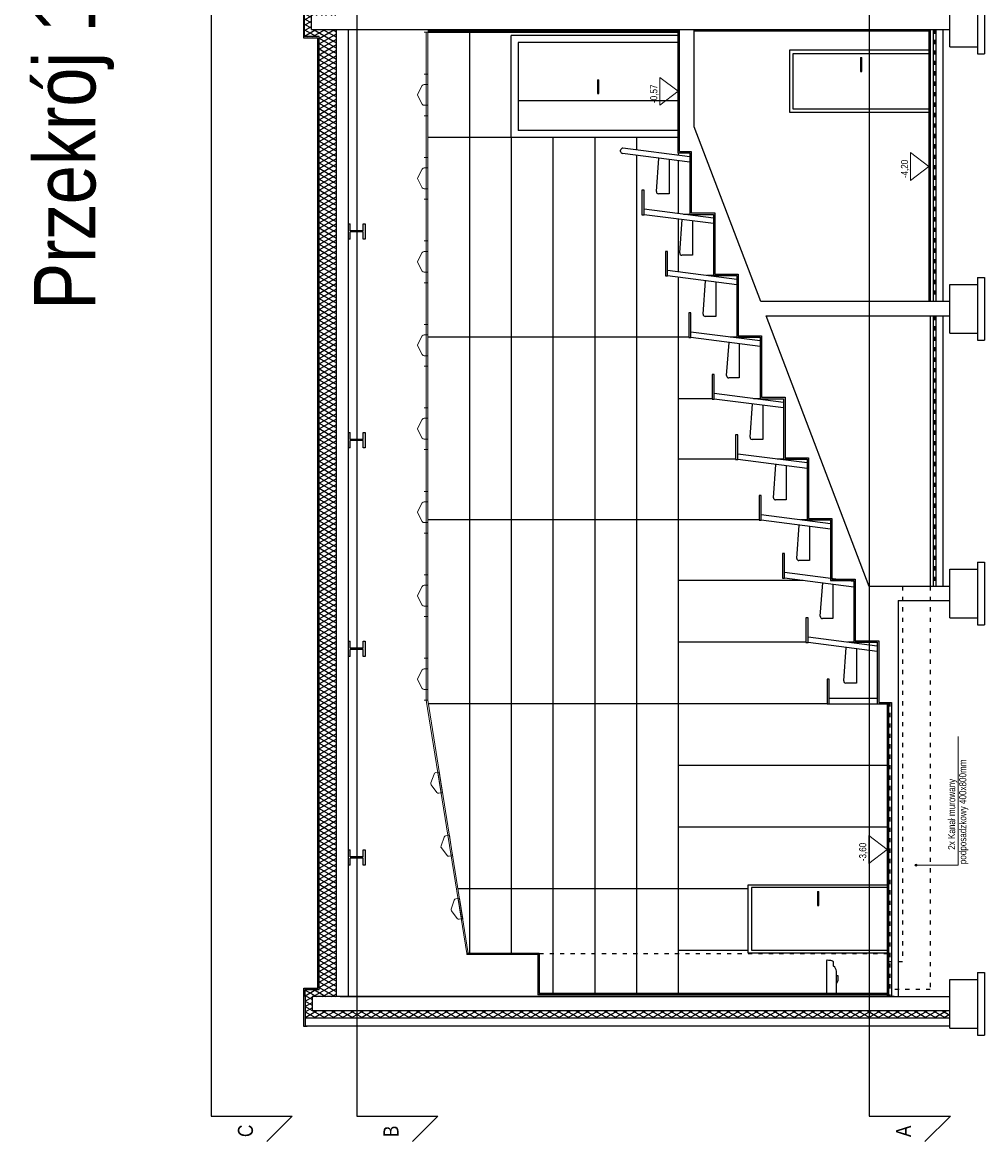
# Model space of a CAD drawing. Header units: millimetres. Extents: x -32221 to 212500, y 31663 to 93766.
# Tile 1 of 256: x -32221 to -18393, y 31663 to 47753. Entities that reach past the tile are written whole.
import ezdxf

# ---------------------------------------------------------------- set-up
doc = ezdxf.new("R2010")
doc.units = ezdxf.units.MM
doc.linetypes.add('GCAD_ISO03W100', pattern=[30, 12, -18])
doc.layers.get('0').update_dxf_attribs({"color": 251})
for name, color, linetype in [('dwuteowniki', 251, 'Continuous'), ('osie', 251, 'Continuous'), ('plyty scienne', 251, 'Continuous'), ('Sciany', 251, 'Continuous'), ('Wyposazenie', 251, 'Continuous')]:
    doc.layers.add(name, color=color, linetype=linetype)
for name, color, linetype, lineweight in [('kasetony', 251, 'Continuous', 5), ('lampy', 251, 'Continuous', 9), ('Opisy', 251, 'Continuous', 13)]:
    doc.layers.add(name, color=color, linetype=linetype, lineweight=lineweight)
doc.styles.get("Standard").update_dxf_attribs({"font": 'ARIALN.TTF'})

msp = doc.modelspace()

# ---------------------------------------------------------------- hatches: boundary and pattern name
at = {"layer": 'Opisy', "transparency": 33554687}
msp.add_hatch(color=256, dxfattribs=at).paths.add_polyline_path([(-19363.174, 35637.542, 0.414213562), (-19378.835, 35653.204, 2.414213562)])
at = {"layer": 'Sciany', "transparency": 33554687}
h = msp.add_hatch(dxfattribs=at)
h.set_pattern_fill('DIAMONDS', color=256, scale=21.27, angle=90, style=0)
h.set_pattern_definition([(150, (22899.074, -110656.82), (-33.766125, -58.484644), []), (210, (22899.074, -110656.82), (33.766125, -58.484644), [])])
h.paths.add_polyline_path([(-27706.429, 47855.233), (-27706.429, 61755.611), (-28056.429, 61755.611), (-28056.429, 61960), (-27416.429, 61960), (-27416.429, 62062.115), (-28156.429, 62062.115), (-28156.429, 61755.686), (-28156.429, 61655.686), (-27956.429, 61655.686), (-27956.429, 47955.233), (-28166.429, 47955.233), (-28166.429, 47855.233), (-28166.429, 47547.886), (-27956.429, 47547.886), (-27956.429, 33847.359), (-28156.429, 33847.359), (-28156.429, 33747.359), (-28156.429, 33440.93), (-18893.429, 33440.93), (-18893.429, 33543.044), (-28056.429, 33543.044), (-28056.429, 33747.433), (-27706.429, 33747.433), (-27706.429, 47650.844), (-28066.429, 47650.844), (-28066.429, 47855.159)])

# ---------------------------------------------------------------- linework, layer by layer
at = {"linetype": 'GCAD_ISO03W100', "ltscale": 5}
msp.add_line((-24793.429, 34369.15), (-19793.429, 34369.15), dxfattribs=at)
at = {"layer": 'dwuteowniki'}
for p, q in [((-27536.429, 44637.78), (-27536.429, 44857.78)), ((-27536.429, 44857.78), (-27510.429, 44857.78)), ((-27510.429, 44755.78), (-27510.429, 44857.78)), ((-27322.429, 44755.78), (-27510.429, 44755.78)), ((-27510.429, 44637.78), (-27510.429, 44739.78)), ((-27322.429, 44739.78), (-27510.429, 44739.78)), ((-27322.429, 44857.78), (-27296.429, 44857.78)), ((-27322.429, 44755.78), (-27322.429, 44857.78)), ((-27322.429, 44637.78), (-27322.429, 44739.78)), ((-27296.429, 44857.78), (-27296.429, 44637.78)), ((-27510.429, 44637.78), (-27536.429, 44637.78)), ((-27296.429, 44637.78), (-27322.429, 44637.78)), ((-27536.429, 41637.78), (-27536.429, 41857.78)), ((-27536.429, 41857.78), (-27510.429, 41857.78)), ((-27510.429, 41755.78), (-27510.429, 41857.78)), ((-27322.429, 41857.78), (-27296.429, 41857.78)), ((-27322.429, 41755.78), (-27322.429, 41857.78)), ((-27296.429, 41857.78), (-27296.429, 41637.78)), ((-27322.429, 41755.78), (-27510.429, 41755.78)), ((-27510.429, 41637.78), (-27510.429, 41739.78)), ((-27322.429, 41739.78), (-27510.429, 41739.78)), ((-27322.429, 41637.78), (-27322.429, 41739.78)), ((-27510.429, 41637.78), (-27536.429, 41637.78)), ((-27296.429, 41637.78), (-27322.429, 41637.78)), ((-27536.429, 38637.78), (-27536.429, 38857.78)), ((-27536.429, 38857.78), (-27510.429, 38857.78)), ((-27510.429, 38755.78), (-27510.429, 38857.78)), ((-27322.429, 38857.78), (-27296.429, 38857.78)), ((-27322.429, 38755.78), (-27322.429, 38857.78)), ((-27296.429, 38857.78), (-27296.429, 38637.78)), ((-27510.429, 38637.78), (-27536.429, 38637.78)), ((-27322.429, 38755.78), (-27510.429, 38755.78)), ((-27510.429, 38637.78), (-27510.429, 38739.78)), ((-27322.429, 38739.78), (-27510.429, 38739.78)), ((-27322.429, 38637.78), (-27322.429, 38739.78)), ((-27296.429, 38637.78), (-27322.429, 38637.78)), ((-27536.429, 35637.78), (-27536.429, 35857.78)), ((-27536.429, 35857.78), (-27510.429, 35857.78)), ((-27510.429, 35755.78), (-27510.429, 35857.78)), ((-27322.429, 35755.78), (-27510.429, 35755.78)), ((-27510.429, 35637.78), (-27510.429, 35739.78)), ((-27322.429, 35739.78), (-27510.429, 35739.78)), ((-27322.429, 35857.78), (-27296.429, 35857.78)), ((-27322.429, 35755.78), (-27322.429, 35857.78)), ((-27322.429, 35637.78), (-27322.429, 35739.78)), ((-27296.429, 35857.78), (-27296.429, 35637.78)), ((-27510.429, 35637.78), (-27536.429, 35637.78)), ((-27296.429, 35637.78), (-27322.429, 35637.78))]:
    msp.add_line(p, q, dxfattribs=at)
at = {"layer": 'kasetony'}
for p, q in [((-26396.429, 47610.942), (-26446.429, 47610.942)), ((-26416.429, 47610.942), (-26416.429, 47010.942)), ((-26396.429, 47010.942), (-26396.429, 47610.942)), ((-26396.429, 47010.942), (-26446.429, 47010.942)), ((-26416.429, 47010.942), (-26396.429, 47010.942)), ((-26416.429, 47010.942), (-26416.429, 46410.942)), ((-26396.429, 46410.942), (-26396.429, 47010.942)), ((-26396.429, 46410.942), (-26446.429, 46410.942)), ((-26416.429, 46410.942), (-26396.429, 46410.942)), ((-26416.429, 46410.942), (-26416.429, 45810.942)), ((-26396.429, 45810.942), (-26396.429, 46410.942)), ((-26396.429, 45810.942), (-26446.429, 45810.942)), ((-26416.429, 45810.942), (-26396.429, 45810.942)), ((-26416.429, 45810.942), (-26416.429, 45210.942)), ((-26396.429, 45210.942), (-26396.429, 45810.942)), ((-26396.429, 45210.942), (-26446.429, 45210.942)), ((-26416.429, 45210.942), (-26396.429, 45210.942)), ((-26416.429, 45210.942), (-26416.429, 44610.942)), ((-26396.429, 44610.942), (-26396.429, 45210.942)), ((-26396.429, 44610.942), (-26446.429, 44610.942)), ((-26416.429, 44610.942), (-26396.429, 44610.942)), ((-26416.429, 44610.942), (-26416.429, 44010.942)), ((-26396.429, 44010.942), (-26396.429, 44610.942)), ((-26396.429, 44010.942), (-26446.429, 44010.942)), ((-26416.429, 44010.942), (-26396.429, 44010.942)), ((-26416.429, 44010.942), (-26416.429, 43410.942)), ((-26396.429, 43410.942), (-26396.429, 44010.942)), ((-26396.429, 43410.942), (-26446.429, 43410.942)), ((-26416.429, 43410.942), (-26396.429, 43410.942)), ((-26416.429, 43410.942), (-26416.429, 42810.942)), ((-26396.429, 42810.942), (-26396.429, 43410.942)), ((-26396.429, 42810.942), (-26446.429, 42810.942)), ((-26416.429, 42810.942), (-26396.429, 42810.942)), ((-26416.429, 42810.942), (-26416.429, 42210.942)), ((-26396.429, 42210.942), (-26396.429, 42810.942)), ((-26396.429, 42210.942), (-26446.429, 42210.942)), ((-26416.429, 42210.942), (-26396.429, 42210.942)), ((-26416.429, 42210.942), (-26416.429, 41610.942)), ((-26396.429, 41610.942), (-26396.429, 42210.942)), ((-26396.429, 41610.942), (-26446.429, 41610.942)), ((-26416.429, 41610.942), (-26396.429, 41610.942)), ((-26416.429, 41610.942), (-26416.429, 41010.942)), ((-26396.429, 41010.942), (-26396.429, 41610.942)), ((-26396.429, 41010.942), (-26446.429, 41010.942)), ((-26416.429, 41010.942), (-26396.429, 41010.942)), ((-26416.429, 41010.942), (-26416.429, 40410.942)), ((-26396.429, 40410.942), (-26396.429, 41010.942)), ((-26396.429, 40410.942), (-26446.429, 40410.942)), ((-26416.429, 40410.942), (-26396.429, 40410.942)), ((-26416.429, 40410.942), (-26416.429, 39810.942)), ((-26396.429, 39810.942), (-26396.429, 40410.942)), ((-26396.429, 39810.942), (-26446.429, 39810.942)), ((-26416.429, 39810.942), (-26396.429, 39810.942)), ((-26416.429, 39810.942), (-26416.429, 39210.942)), ((-26396.429, 39210.942), (-26396.429, 39810.942)), ((-26396.429, 39210.942), (-26446.429, 39210.942)), ((-26416.429, 39210.942), (-26396.429, 39210.942)), ((-26416.429, 39210.942), (-26416.429, 38610.942)), ((-26396.429, 38610.942), (-26396.429, 39210.942)), ((-26396.429, 38610.942), (-26446.429, 38610.942)), ((-26416.429, 38610.942), (-26396.429, 38610.942)), ((-26416.429, 38610.942), (-26416.429, 38010.942)), ((-26396.429, 38010.942), (-26396.429, 38610.942)), ((-26396.429, 38010.942), (-26446.429, 38010.942)), ((-25832.784, 34369.15), (-26416.429, 38010.942)), ((-25812.798, 34369.15), (-26396.429, 38010.942))]:
    msp.add_line(p, q, dxfattribs=at)
at = {"layer": 'lampy'}
for p, q in [((-26474.899, 46845.059), (-26538.899, 46725.059)), ((-26416.429, 46860.942), (-26448.429, 46860.942)), ((-26396.429, 46860.942), (-26416.429, 46860.942)), ((-26416.429, 46560.942), (-26416.429, 46860.942)), ((-26396.429, 46560.942), (-26396.429, 46860.942)), ((-26474.899, 46576.824), (-26538.899, 46696.824)), ((-26416.429, 46560.942), (-26448.429, 46560.942)), ((-26396.429, 46560.942), (-26416.429, 46560.942)), ((-26474.899, 45645.059), (-26538.899, 45525.059)), ((-26416.429, 45660.942), (-26448.429, 45660.942)), ((-26396.429, 45660.942), (-26416.429, 45660.942)), ((-26416.429, 45360.942), (-26416.429, 45660.942)), ((-26396.429, 45360.942), (-26396.429, 45660.942)), ((-26474.899, 45376.824), (-26538.899, 45496.824)), ((-26416.429, 45360.942), (-26448.429, 45360.942)), ((-26396.429, 45360.942), (-26416.429, 45360.942)), ((-26474.899, 44445.059), (-26538.899, 44325.059)), ((-26416.429, 44460.942), (-26448.429, 44460.942)), ((-26396.429, 44460.942), (-26416.429, 44460.942)), ((-26416.429, 44160.942), (-26416.429, 44460.942)), ((-26396.429, 44160.942), (-26396.429, 44460.942)), ((-26474.899, 44176.824), (-26538.899, 44296.824)), ((-26416.429, 44160.942), (-26448.429, 44160.942)), ((-26396.429, 44160.942), (-26416.429, 44160.942)), ((-26474.899, 43245.059), (-26538.899, 43125.059)), ((-26416.429, 43260.942), (-26448.429, 43260.942)), ((-26396.429, 43260.942), (-26416.429, 43260.942)), ((-26416.429, 42960.942), (-26416.429, 43260.942)), ((-26396.429, 42960.942), (-26396.429, 43260.942)), ((-26474.899, 42976.824), (-26538.899, 43096.824)), ((-26416.429, 42960.942), (-26448.429, 42960.942)), ((-26396.429, 42960.942), (-26416.429, 42960.942)), ((-26474.899, 42045.059), (-26538.899, 41925.059)), ((-26416.429, 42060.942), (-26448.429, 42060.942)), ((-26396.429, 42060.942), (-26416.429, 42060.942)), ((-26416.429, 41760.942), (-26416.429, 42060.942)), ((-26396.429, 41760.942), (-26396.429, 42060.942)), ((-26474.899, 41776.824), (-26538.899, 41896.824)), ((-26416.429, 41760.942), (-26448.429, 41760.942)), ((-26396.429, 41760.942), (-26416.429, 41760.942)), ((-26474.899, 40845.059), (-26538.899, 40725.059)), ((-26416.429, 40860.942), (-26448.429, 40860.942)), ((-26396.429, 40860.942), (-26416.429, 40860.942)), ((-26416.429, 40560.942), (-26416.429, 40860.942)), ((-26396.429, 40560.942), (-26396.429, 40860.942)), ((-26474.899, 40576.824), (-26538.899, 40696.824)), ((-26416.429, 40560.942), (-26448.429, 40560.942)), ((-26396.429, 40560.942), (-26416.429, 40560.942)), ((-26474.899, 39645.059), (-26538.899, 39525.059)), ((-26416.429, 39660.942), (-26448.429, 39660.942)), ((-26396.429, 39660.942), (-26416.429, 39660.942)), ((-26416.429, 39360.942), (-26416.429, 39660.942)), ((-26396.429, 39360.942), (-26396.429, 39660.942)), ((-26474.899, 39376.824), (-26538.899, 39496.824)), ((-26416.429, 39360.942), (-26448.429, 39360.942)), ((-26396.429, 39360.942), (-26416.429, 39360.942)), ((-26416.429, 38460.942), (-26448.429, 38460.942)), ((-26396.429, 38460.942), (-26416.429, 38460.942)), ((-26416.429, 38160.942), (-26416.429, 38460.942)), ((-26396.429, 38160.942), (-26396.429, 38460.942)), ((-26474.899, 38445.059), (-26538.899, 38325.059)), ((-26474.899, 38176.824), (-26538.899, 38296.824)), ((-26416.429, 38160.942), (-26448.429, 38160.942)), ((-26396.429, 38160.942), (-26416.429, 38160.942)), ((-26305.469, 36947.337), (-26349.654, 36818.715)), ((-26250.252, 36972.28), (-26281.848, 36967.212)), ((-26230.505, 36975.448), (-26250.252, 36972.28)), ((-26202.734, 36676.067), (-26250.252, 36972.28)), ((-26182.987, 36679.235), (-26230.505, 36975.448)), ((-26262.982, 36682.488), (-26345.182, 36790.836)), ((-26202.734, 36676.067), (-26234.33, 36670.999)), ((-26182.987, 36679.235), (-26202.734, 36676.067)), ((-26105.057, 36066.276), (-26136.653, 36061.208)), ((-26085.309, 36069.444), (-26105.057, 36066.276)), ((-26057.539, 35770.063), (-26105.057, 36066.276)), ((-26037.791, 35773.231), (-26085.309, 36069.444)), ((-26160.274, 36041.333), (-26204.458, 35912.711)), ((-26117.787, 35776.484), (-26199.986, 35884.832)), ((-26057.539, 35770.063), (-26089.135, 35764.995)), ((-26037.791, 35773.231), (-26057.539, 35770.063)), ((-26015.078, 35135.329), (-26059.263, 35006.707)), ((-25959.861, 35160.272), (-25991.457, 35155.204)), ((-25940.114, 35163.44), (-25959.861, 35160.272)), ((-25912.343, 34864.059), (-25959.861, 35160.272)), ((-25892.596, 34867.227), (-25940.114, 35163.44)), ((-25972.591, 34870.48), (-26054.79, 34978.828)), ((-25912.343, 34864.059), (-25943.939, 34858.991)), ((-25892.596, 34867.227), (-25912.343, 34864.059))]:
    msp.add_line(p, q, dxfattribs=at)
for centre, start, end in [((-26448.429, 46830.942), 90, 151.9275131), ((-26512.429, 46710.942), 151.9275131, 208.0724869), ((-26448.429, 46590.942), 208.0724869, 270), ((-26448.429, 45630.942), 90, 151.9275131), ((-26512.429, 45510.942), 151.9275131, 208.0724869), ((-26448.429, 45390.942), 208.0724869, 270), ((-26448.429, 44430.942), 90, 151.9275131), ((-26512.429, 44310.942), 151.9275131, 208.0724869), ((-26448.429, 44190.942), 208.0724869, 270), ((-26512.429, 43110.942), 151.9275131, 208.0724869), ((-26448.429, 43230.942), 90, 151.9275131), ((-26448.429, 42990.942), 208.0724869, 270), ((-26448.429, 42030.942), 90, 151.9275131), ((-26512.429, 41910.942), 151.9275131, 208.0724869), ((-26448.429, 41790.942), 208.0724869, 270), ((-26512.429, 40710.942), 151.9275131, 208.0724869), ((-26448.429, 40830.942), 90, 151.9275131), ((-26448.429, 40590.942), 208.0724869, 270), ((-26448.429, 39630.942), 90, 151.9275131), ((-26512.429, 39510.942), 151.9275131, 208.0724869), ((-26448.429, 39390.942), 208.0724869, 270), ((-26448.429, 38430.942), 90, 151.9275131), ((-26512.429, 38310.942), 151.9275131, 208.0724869), ((-26448.429, 38190.942), 208.0724869, 270), ((-26277.097, 36937.59), 99.1136689, 161.0411819), ((-26321.281, 36808.968), 161.0411819, 217.1861558), ((-26239.082, 36700.62), 217.1861558, 279.1136689), ((-26131.901, 36031.586), 99.1136689, 161.0411819), ((-26176.086, 35902.964), 161.0411819, 217.1861558), ((-26093.887, 35794.616), 217.1861558, 279.1136689), ((-25986.705, 35125.582), 99.1136689, 161.0411819), ((-26030.89, 34996.96), 161.0411819, 217.1861558), ((-25948.691, 34888.612), 217.1861558, 279.1136689)]:
    msp.add_arc(centre, 30, start, end, dxfattribs=at)
at = {"layer": 'Opisy'}
for p, q in [((-22796.429, 46763.203), (-23061.003, 46962.882)), ((-23061.003, 46563.525), (-23061.003, 46962.882)), ((-22796.429, 46763.203), (-23061.003, 46563.525)), ((-19193.429, 45681.943), (-19458.003, 45881.622)), ((-19458.003, 45482.265), (-19458.003, 45881.622)), ((-19193.429, 45681.943), (-19458.003, 45482.265)), ((-18775.119, 37487.963), (-18775.119, 35637.542)), ((-19793.429, 35863.061), (-20058.003, 36062.74)), ((-20058.003, 35663.382), (-20058.003, 36062.74)), ((-19793.429, 35863.061), (-20058.003, 35663.382)), ((-18775.119, 35637.542), (-19378.835, 35637.542))]:
    msp.add_line(p, q, dxfattribs=at)
msp.add_circle((-19378.835, 35637.542), 15.662, dxfattribs=at)
at = {"layer": 'osie'}
for p, q in [((-29508.072, 63485.397), (-29508.072, 32029.514)), ((-27416.429, 63485.397), (-27416.429, 32029.514)), ((-20051.929, 63485.397), (-20051.929, 32029.514)), ((-29508.072, 32029.514), (-28341.795, 32029.514)), ((-28341.795, 32029.514), (-28708.439, 31662.87)), ((-27416.429, 32029.514), (-26250.152, 32029.514)), ((-26250.152, 32029.514), (-26616.796, 31662.87)), ((-20051.929, 32029.514), (-18885.652, 32029.514)), ((-18885.652, 32029.514), (-19252.296, 31662.87))]:
    msp.add_line(p, q, dxfattribs=at)
at = {"layer": 'plyty scienne'}
for p, q in [((-25796.429, 47608.173), (-25796.429, 34369.15)), ((-25796.429, 46098.766), (-26396.429, 46098.766)), ((-25196.429, 46098.766), (-25796.429, 46098.766)), ((-25196.429, 46098.766), (-25196.429, 34369.15)), ((-24596.429, 46098.766), (-24596.429, 33790.03)), ((-23996.429, 46098.766), (-23996.429, 33790.03)), ((-23396.429, 46098.766), (-23396.429, 45919.299)), ((-22796.429, 45875.637), (-22796.429, 45841.719)), ((-23396.429, 45841.56), (-23396.429, 33790.03)), ((-22796.429, 45763.98), (-22796.429, 45002.384)), ((-22796.429, 44924.644), (-22796.429, 44165.578)), ((-22628.129, 44992.779), (-22722.149, 44992.779)), ((-22796.429, 44087.838), (-22796.429, 33790.03)), ((-22291.529, 44112.451), (-22385.549, 44112.451)), ((-25796.429, 43228.724), (-26396.429, 43228.724)), ((-25196.429, 43228.724), (-25796.429, 43228.724)), ((-24596.429, 43228.724), (-25196.429, 43228.724)), ((-23996.429, 43228.724), (-24596.429, 43228.724)), ((-23396.429, 43228.724), (-23996.429, 43228.724)), ((-22796.429, 43228.724), (-23396.429, 43228.724)), ((-22644.165, 43228.724), (-22796.429, 43228.724)), ((-21954.929, 43228.724), (-22048.949, 43228.724)), ((-22307.565, 42343.004), (-22796.429, 42343.004)), ((-21618.329, 42343.004), (-21712.349, 42343.004)), ((-21970.965, 41474.523), (-22796.429, 41474.523)), ((-21281.729, 41474.523), (-21375.749, 41474.523)), ((-25796.429, 40601.751), (-26396.429, 40601.751)), ((-25196.429, 40601.751), (-25796.429, 40601.751)), ((-24596.429, 40601.751), (-25196.429, 40601.751)), ((-23996.429, 40601.751), (-24596.429, 40601.751)), ((-23396.429, 40601.751), (-23996.429, 40601.751)), ((-22796.429, 40601.751), (-23396.429, 40601.751)), ((-21634.365, 40601.751), (-22796.429, 40601.751)), ((-20945.129, 40601.751), (-21039.149, 40601.751)), ((-21002.255, 39730.133), (-22796.429, 39730.133)), ((-20961.165, 38842.09), (-22796.429, 38842.09)), ((-20271.929, 38842.09), (-20365.949, 38842.09)), ((-25796.429, 37955.805), (-26387.593, 37955.805)), ((-25196.429, 37955.805), (-25796.429, 37955.805)), ((-24596.429, 37955.805), (-25196.429, 37955.805)), ((-23996.429, 37955.805), (-24596.429, 37955.805)), ((-23396.429, 37955.805), (-23996.429, 37955.805)), ((-22796.429, 37955.805), (-23396.429, 37955.805)), ((-20656.482, 37955.805), (-22796.429, 37955.805)), ((-19793.429, 37069.52), (-22796.429, 37069.52)), ((-19793.429, 36183.235), (-22796.429, 36183.235)), ((-25796.429, 35296.95), (-25961.486, 35296.95)), ((-25196.429, 35296.95), (-25796.429, 35296.95)), ((-24596.429, 35296.95), (-25196.429, 35296.95)), ((-23996.429, 35296.95), (-24596.429, 35296.95)), ((-23396.429, 35296.95), (-23996.429, 35296.95)), ((-22796.429, 35296.95), (-23396.429, 35296.95)), ((-21793.429, 35296.95), (-22796.429, 35296.95)), ((-21793.429, 34410.665), (-22796.429, 34410.665)), ((-19793.429, 34410.665), (-20051.929, 34410.665))]:
    msp.add_line(p, q, dxfattribs=at)
at = {"layer": 'Sciany'}
for p, q in [((-18493.429, 48203.001), (-18493.429, 47303.001)), ((-18393.429, 48203.001), (-18393.429, 47303.001)), ((-28176.429, 47527.886), (-28176.429, 47975.233)), ((-18893.429, 47403.001), (-18893.429, 48103.001)), ((-28166.429, 47547.886), (-28166.429, 47855.233)), ((-28066.429, 47650.844), (-28066.429, 47855.233)), ((-18893.429, 47650.77), (-18893.429, 47855.233)), ((-28066.429, 47650.844), (-18893.429, 47650.844)), ((-27706.429, 33747.359), (-27706.429, 47647.886)), ((-27536.429, 33747.359), (-27536.429, 47647.812)), ((-22796.429, 45875.637), (-22796.429, 47650.77)), ((-22776.429, 45895.637), (-22776.429, 47650.77)), ((-22566.429, 46250.489), (-22566.429, 47650.844)), ((-19173.429, 47650.77), (-19173.429, 43738.675)), ((-19133.429, 47650.77), (-19133.429, 43738.675)), ((-19093.429, 47650.77), (-19093.429, 43738.675)), ((-18993.429, 47650.77), (-18993.429, 43738.675)), ((-27976.429, 47527.886), (-28176.429, 47527.886)), ((-27956.429, 47547.886), (-28166.429, 47547.886)), ((-27976.429, 33867.359), (-27976.429, 47527.886)), ((-27956.429, 33847.359), (-27956.429, 47547.886)), ((-22796.429, 47625.212), (-26396.429, 47625.212)), ((-22796.429, 47608.173), (-26396.429, 47608.173)), ((-25196.429, 46098.766), (-25196.429, 47564.102)), ((-22796.429, 47564.102), (-25196.429, 47564.102)), ((-19173.429, 47625.212), (-22566.429, 47625.212)), ((-19193.429, 47625.212), (-19193.429, 43738.675)), ((-22796.429, 47464.102), (-25096.429, 47464.102)), ((-25096.429, 47464.102), (-25096.429, 46198.766)), ((-21193.429, 46457.462), (-21193.429, 47357.462)), ((-21193.429, 47357.462), (-19193.429, 47357.462)), ((-21143.429, 46507.462), (-21143.429, 47307.462)), ((-21143.429, 47307.462), (-19193.429, 47307.462)), ((-18893.429, 47403.001), (-18493.429, 47403.001)), ((-20178.429, 47248.463), (-20178.429, 47048.463)), ((-20178.429, 47248.463), (-20158.429, 47248.463)), ((-20158.429, 47048.463), (-20158.429, 47248.463)), ((-18493.429, 47303.001), (-18393.429, 47303.001)), ((-20178.429, 47048.463), (-20158.429, 47048.463)), ((-23956.429, 46928.342), (-23956.429, 46728.342)), ((-23956.429, 46928.342), (-23936.429, 46928.342)), ((-23936.429, 46728.342), (-23936.429, 46928.342)), ((-23956.429, 46728.342), (-23936.429, 46728.342)), ((-25096.429, 46629.05), (-22796.429, 46629.05)), ((-19193.429, 46507.462), (-21143.429, 46507.462)), ((-19193.429, 46457.462), (-21193.429, 46457.462)), ((-22796.429, 46198.766), (-25096.429, 46198.766)), ((-21610.432, 43738.675), (-22566.429, 46250.489)), ((-22796.429, 46098.766), (-25196.429, 46098.766)), ((-22796.429, 45875.637), (-22628.129, 45875.637)), ((-22776.429, 45895.637), (-22608.129, 45895.637)), ((-22628.129, 45875.637), (-22628.129, 44992.779)), ((-22608.129, 45895.637), (-22608.129, 45012.779)), ((-22628.129, 44992.779), (-22291.529, 44992.779)), ((-22608.129, 45012.779), (-22271.529, 45012.779)), ((-22291.529, 44992.779), (-22291.529, 44112.451)), ((-22271.529, 45012.779), (-22271.529, 44132.451)), ((-22291.529, 44112.451), (-21954.929, 44112.451)), ((-22271.529, 44132.451), (-21934.929, 44132.451)), ((-21954.929, 44112.451), (-21954.929, 43228.724)), ((-21934.929, 44132.451), (-21934.929, 43248.724)), ((-18893.429, 43286.518), (-18893.429, 43986.518)), ((-18893.429, 43986.518), (-18493.429, 43986.518)), ((-18493.429, 44086.518), (-18493.429, 43186.518)), ((-18493.429, 44086.518), (-18393.429, 44086.518)), ((-18393.429, 44086.518), (-18393.429, 43186.518)), ((-18893.429, 43738.675), (-21610.432, 43738.675)), ((-18893.429, 43536.518), (-18893.429, 43736.518)), ((-21532.67, 43534.361), (-18893.429, 43534.361)), ((-20051.929, 39643.821), (-21532.67, 43534.361)), ((-19173.429, 43534.361), (-19173.429, 39643.821)), ((-19133.429, 43534.361), (-19133.429, 39643.821)), ((-19093.429, 43534.361), (-19093.429, 39643.821)), ((-18993.429, 43534.361), (-18993.429, 39643.821)), ((-18893.429, 43286.518), (-18493.429, 43286.518)), ((-21954.929, 43228.724), (-21618.329, 43228.724)), ((-21934.929, 43248.724), (-21598.329, 43248.724)), ((-21618.329, 43228.724), (-21618.329, 42343.004)), ((-21598.329, 43248.724), (-21598.329, 42363.004)), ((-18493.429, 43186.518), (-18393.429, 43186.518)), ((-21618.329, 42343.004), (-21281.729, 42343.004)), ((-21598.329, 42363.004), (-21261.729, 42363.004)), ((-21281.729, 42343.004), (-21281.729, 41474.523)), ((-21261.729, 42363.004), (-21261.729, 41494.523)), ((-21281.729, 41474.523), (-20945.129, 41474.523)), ((-21261.729, 41494.523), (-20925.129, 41494.523)), ((-20945.129, 41474.523), (-20945.129, 40601.751)), ((-20925.129, 41494.523), (-20925.129, 40621.751)), ((-20945.129, 40601.751), (-20608.529, 40601.751)), ((-20925.129, 40621.751), (-20588.529, 40621.751)), ((-20608.529, 40601.751), (-20608.529, 39730.133)), ((-20588.529, 40621.751), (-20588.529, 39750.133)), ((-18493.429, 39993.821), (-18493.429, 39093.821)), ((-18493.429, 39993.821), (-18393.429, 39993.821)), ((-18393.429, 39993.821), (-18393.429, 39093.821)), ((-20588.529, 39750.133), (-20251.929, 39750.133)), ((-20251.929, 39750.133), (-20251.929, 38862.09)), ((-18893.429, 39193.821), (-18893.429, 39893.821)), ((-18893.429, 39893.821), (-18493.429, 39893.821)), ((-20608.529, 39730.133), (-20271.929, 39730.133)), ((-20271.929, 39730.133), (-20271.929, 38842.09)), ((-18993.429, 39643.821), (-20051.929, 39643.821)), ((-18893.429, 39643.821), (-18993.429, 39643.821)), ((-18893.429, 39443.821), (-18893.429, 39643.821)), ((-18893.429, 39643.821), (-18893.429, 39643.821)), ((-19633.429, 39443.821), (-19633.429, 33750.317)), ((-19633.429, 39443.821), (-18993.429, 39443.821)), ((-18993.429, 39443.821), (-18893.429, 39443.821)), ((-18893.429, 39193.821), (-18493.429, 39193.821)), ((-18493.429, 39093.821), (-18393.429, 39093.821)), ((-20271.929, 38842.09), (-19935.329, 38842.09)), ((-20251.929, 38862.09), (-19915.329, 38862.09)), ((-19935.329, 38842.09), (-19935.329, 37955.805)), ((-19915.329, 38862.09), (-19915.329, 37975.805)), ((-19915.329, 37975.805), (-19733.429, 37975.805)), ((-19793.429, 37975.805), (-19793.429, 33750.317)), ((-19773.429, 37975.805), (-19773.429, 33750.317)), ((-19773.429, 37975.805), (-19773.429, 33750.317)), ((-19733.429, 37975.805), (-19733.429, 33750.317)), ((-19935.329, 37955.805), (-19773.429, 37955.805)), ((-21793.429, 34373.068), (-21793.429, 35355.513)), ((-21793.429, 35355.513), (-19793.429, 35355.513)), ((-19793.429, 35315.847), (-21743.429, 35315.847)), ((-21743.429, 35315.847), (-21743.429, 34415.847)), ((-20793.429, 35257.026), (-20793.429, 35057.026)), ((-20793.429, 35257.026), (-20773.429, 35257.026)), ((-20773.429, 35057.026), (-20773.429, 35257.026)), ((-20793.429, 35057.026), (-20773.429, 35057.026)), ((-25293.429, 34369.15), (-25833.429, 34369.15)), ((-25833.429, 34369.15), (-25833.429, 34352.112)), ((-24813.429, 34352.112), (-25833.429, 34352.112)), ((-24793.429, 34369.15), (-25293.429, 34369.15)), ((-24813.429, 34369.15), (-24813.429, 33772.826)), ((-24793.429, 34369.15), (-24793.429, 33789.865)), ((-19793.429, 34373.068), (-21793.429, 34373.068)), ((-21743.429, 34415.847), (-19793.429, 34415.847)), ((-18893.429, 33295.202), (-18893.429, 33995.202)), ((-18893.429, 33995.202), (-18493.429, 33995.202)), ((-18493.429, 34095.202), (-18493.429, 33195.202)), ((-18493.429, 34095.202), (-18393.429, 34095.202)), ((-18393.429, 34095.202), (-18393.429, 33195.202)), ((-28176.429, 33867.359), (-27976.429, 33867.359)), ((-28176.429, 33318.748), (-28176.429, 33867.359)), ((-28156.429, 33747.359), (-28156.429, 33847.359)), ((-28156.429, 33847.359), (-27956.429, 33847.359)), ((-27956.429, 33847.359), (-27956.429, 33847.359)), ((-19793.429, 33790.03), (-24793.429, 33790.03)), ((-28156.429, 33747.359), (-28156.429, 33328.748)), ((-28056.429, 33747.533), (-28056.429, 33543.219)), ((-19693.429, 33747.433), (-28056.429, 33747.433)), ((-27656.429, 33747.359), (-18893.429, 33747.359)), ((-19793.429, 33772.991), (-24813.429, 33772.991)), ((-18893.429, 33543.044), (-18893.429, 33747.359)), ((-18893.429, 33543.044), (-28056.429, 33543.044)), ((-28126.429, 33318.748), (-28176.429, 33318.748)), ((-28156.429, 33440.93), (-18893.429, 33440.93)), ((-28156.429, 33328.748), (-18893.429, 33328.748)), ((-28126.429, 33328.748), (-28126.429, 33318.748)), ((-18893.429, 33295.202), (-18493.429, 33295.202)), ((-18493.429, 33195.202), (-18393.429, 33195.202))]:
    msp.add_line(p, q, dxfattribs=at)
at = {"layer": 'Sciany', "linetype": 'GCAD_ISO03W100', "ltscale": 5}
for p, q in [((-19113.429, 47650.77), (-19113.429, 43738.675)), ((-19113.429, 43534.361), (-19113.429, 39643.821)), ((-19573.429, 39643.821), (-19573.429, 34247.359)), ((-19173.429, 39643.821), (-19173.429, 33847.359)), ((-19753.429, 37975.805), (-19753.429, 33750.317)), ((-19573.429, 34247.359), (-19793.429, 34247.359)), ((-19173.429, 33847.359), (-19793.429, 33847.359))]:
    msp.add_line(p, q, dxfattribs=at)
at = {"layer": 'Wyposazenie'}
for p, q in [((-23623.965, 45897.351), (-23623.965, 45914.591)), ((-22628.129, 45742.219), (-23597.812, 45867.598)), ((-22628.129, 45819.958), (-23590.118, 45944.343)), ((-23110.803, 45321.367), (-23076.025, 45800.132)), ((-22928.787, 45781.094), (-22928.787, 45289.193)), ((-23287.365, 45341.548), (-23317.365, 45341.548)), ((-23317.365, 45341.548), (-23317.365, 44988.122)), ((-23287.365, 45065.861), (-23287.365, 45341.548)), ((-22928.787, 45289.193), (-23080.882, 45289.193)), ((-22291.529, 44937.1), (-23287.365, 45065.861)), ((-23287.365, 44988.122), (-23287.365, 45065.861)), ((-23317.365, 44988.122), (-23287.365, 44988.122)), ((-22291.529, 44859.361), (-23287.365, 44988.122)), ((-22774.203, 44438.509), (-22739.425, 44917.274)), ((-22592.187, 44898.236), (-22592.187, 44406.335)), ((-22950.765, 44461.22), (-22980.765, 44461.22)), ((-22980.765, 44461.22), (-22980.765, 44107.794)), ((-22950.765, 44185.533), (-22950.765, 44461.22)), ((-22592.187, 44406.335), (-22744.282, 44406.335)), ((-22980.765, 44107.794), (-22950.765, 44107.794)), ((-21954.929, 44056.772), (-22950.765, 44185.533)), ((-22950.765, 44107.794), (-22950.765, 44185.533)), ((-21954.929, 43979.033), (-22950.765, 44107.794)), ((-22437.603, 43558.181), (-22402.825, 44036.945)), ((-22255.587, 44017.908), (-22255.587, 43526.007)), ((-22614.165, 43577.492), (-22644.165, 43577.492)), ((-22644.165, 43577.492), (-22644.165, 43224.066)), ((-22614.165, 43301.806), (-22614.165, 43577.492)), ((-22255.587, 43526.007), (-22407.682, 43526.007)), ((-21618.329, 43173.045), (-22614.165, 43301.806)), ((-22614.165, 43224.066), (-22614.165, 43301.806)), ((-22644.165, 43224.066), (-22614.165, 43224.066)), ((-21618.329, 43095.305), (-22614.165, 43224.066)), ((-22101.003, 42674.453), (-22066.225, 43153.218)), ((-21918.987, 43134.18), (-21918.987, 42642.28)), ((-22277.565, 42691.772), (-22307.565, 42691.772)), ((-22307.565, 42691.772), (-22307.565, 42338.346)), ((-22277.565, 42416.086), (-22277.565, 42691.772)), ((-21918.987, 42642.28), (-22071.082, 42642.28)), ((-22307.565, 42338.346), (-22277.565, 42338.346)), ((-21281.729, 42287.325), (-22277.565, 42416.086)), ((-22277.565, 42338.346), (-22277.565, 42416.086)), ((-21281.729, 42209.585), (-22277.565, 42338.346)), ((-21764.403, 41788.733), (-21729.625, 42267.498)), ((-21582.387, 42248.46), (-21582.387, 41756.56)), ((-21940.965, 41823.291), (-21970.965, 41823.291)), ((-21970.965, 41823.291), (-21970.965, 41469.865)), ((-21940.965, 41547.605), (-21940.965, 41823.291)), ((-21582.387, 41756.56), (-21734.482, 41756.56)), ((-20945.129, 41418.844), (-21940.965, 41547.605)), ((-21940.965, 41469.865), (-21940.965, 41547.605)), ((-21970.965, 41469.865), (-21940.965, 41469.865)), ((-20945.129, 41341.104), (-21940.965, 41469.865)), ((-21427.803, 40920.252), (-21393.025, 41399.017)), ((-21245.787, 41379.979), (-21245.787, 40888.079)), ((-21604.365, 40950.519), (-21634.365, 40950.519)), ((-21634.365, 40950.519), (-21634.365, 40597.093)), ((-21604.365, 40674.833), (-21604.365, 40950.519)), ((-21245.787, 40888.079), (-21397.882, 40888.079)), ((-21634.365, 40597.093), (-21604.365, 40597.093)), ((-20608.529, 40546.072), (-21604.365, 40674.833)), ((-21604.365, 40597.093), (-21604.365, 40674.833)), ((-20608.529, 40468.332), (-21604.365, 40597.093)), ((-21091.203, 40047.48), (-21056.425, 40526.245)), ((-20909.187, 40507.207), (-20909.187, 40015.307)), ((-21267.765, 40117.889), (-21297.765, 40117.889)), ((-21297.765, 40117.889), (-21297.765, 39764.463)), ((-21267.765, 39842.202), (-21267.765, 40117.889)), ((-20909.187, 40015.307), (-21061.282, 40015.307)), ((-21297.765, 39764.463), (-21267.765, 39764.463)), ((-20271.929, 39713.441), (-21267.765, 39842.202)), ((-21267.765, 39764.463), (-21267.765, 39842.202)), ((-20271.929, 39635.702), (-21267.765, 39764.463)), ((-20754.603, 39214.85), (-20719.825, 39693.615)), ((-20572.587, 39674.577), (-20572.587, 39182.676)), ((-20931.165, 39190.859), (-20961.165, 39190.859)), ((-20961.165, 39190.859), (-20961.165, 38837.433)), ((-20931.165, 38915.172), (-20931.165, 39190.859)), ((-20572.587, 39182.676), (-20724.682, 39182.676)), ((-20961.165, 38837.433), (-20931.165, 38837.433)), ((-19935.329, 38786.411), (-20931.165, 38915.172)), ((-20931.165, 38837.433), (-20931.165, 38915.172)), ((-19935.329, 38708.672), (-20931.165, 38837.433)), ((-20418.003, 38287.82), (-20383.225, 38766.584)), ((-20235.987, 38747.547), (-20235.987, 38255.646)), ((-20626.482, 38309.231), (-20656.482, 38309.231)), ((-20656.482, 38309.231), (-20656.482, 37955.805)), ((-20626.482, 38033.545), (-20626.482, 38309.231)), ((-20235.987, 38255.646), (-20388.082, 38255.646)), ((-20626.482, 38035.805), (-19935.329, 38035.805)), ((-20626.482, 37955.805), (-20626.482, 38033.545)), ((-20656.482, 37955.805), (-20626.482, 37955.805)), ((-20626.482, 37955.805), (-19935.329, 37955.805))]:
    msp.add_line(p, q, dxfattribs=at)
msp.add_lwpolyline([(-20523.388, 33790.025), (-20523.388, 34111.29, 0.249591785), (-20563.51, 34186.657), (-20563.51, 34242.62, 0.232941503), (-20565.501, 34246.662, 0.148284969), (-20619.318, 34266.976, -0.005564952), (-20655.711, 34269.807, 0.477395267), (-20663.591, 34261.66), (-20663.469, 33790.034)], format="xyb", close=True, dxfattribs=at)
msp.add_lwpolyline([(-20523.393, 33930.654, 0.146466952), (-20504.771, 33968.877, -0.170945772), (-20501.376, 33974.513, 0.044979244), (-20499.562, 33975.776, 0.220760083), (-20498.511, 33977.459), (-20498.511, 34042.344, 0.359214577), (-20500.399, 34044.632), (-20523.39, 34045.382)], format="xyb", dxfattribs=at)
for centre, start, end in [((-23593.965, 45914.591), 82.6325588, 180), ((-23593.965, 45897.351), 180, 262.6325588), ((-23080.882, 45319.193), 175.8452699, 270), ((-22744.282, 44436.335), 175.8452699, 270), ((-22407.682, 43556.007), 175.8452699, 270), ((-22071.082, 42672.28), 175.8452699, 270), ((-21734.482, 41786.56), 175.8452699, 270), ((-21397.882, 40918.079), 175.8452699, 270), ((-21061.282, 40045.307), 175.8452699, 270), ((-20724.682, 39212.676), 175.8452699, 270), ((-20388.082, 38285.646), 175.8452699, 270)]:
    msp.add_arc(centre, 30, start, end, dxfattribs=at)

# ---------------------------------------------------------------- texts
at = {"layer": 'Opisy'}
for s, height, p in [('-0,57', 101.3994, (-23097.507, 46594.49)), ('-4,20', 101.3994, (-19494.507, 45513.23)), ('podposadzkowy 400x800mm', 101.39941, (-18656.82, 35650.918)), ('2x Kanał murowany', 101.39941, (-18816.563, 35858.584)), ('-3,60', 101.3994, (-20094.507, 35694.348))]:
    msp.add_text(s, height=height, rotation=90, dxfattribs=at).set_placement(p)
at = {"layer": 'osie'}
for s, height, p in [('Przekrój 1-1', 882.23408, (-31171.296, 43621.926)), ('C', 216.072, (-28907.355, 31728.223)), ('B', 216.072, (-26815.712, 31728.223)), ('A', 216.072, (-19451.212, 31728.223))]:
    msp.add_text(s, height=height, rotation=90, dxfattribs=at).set_placement(p)

doc.saveas('drawing.dxf')
